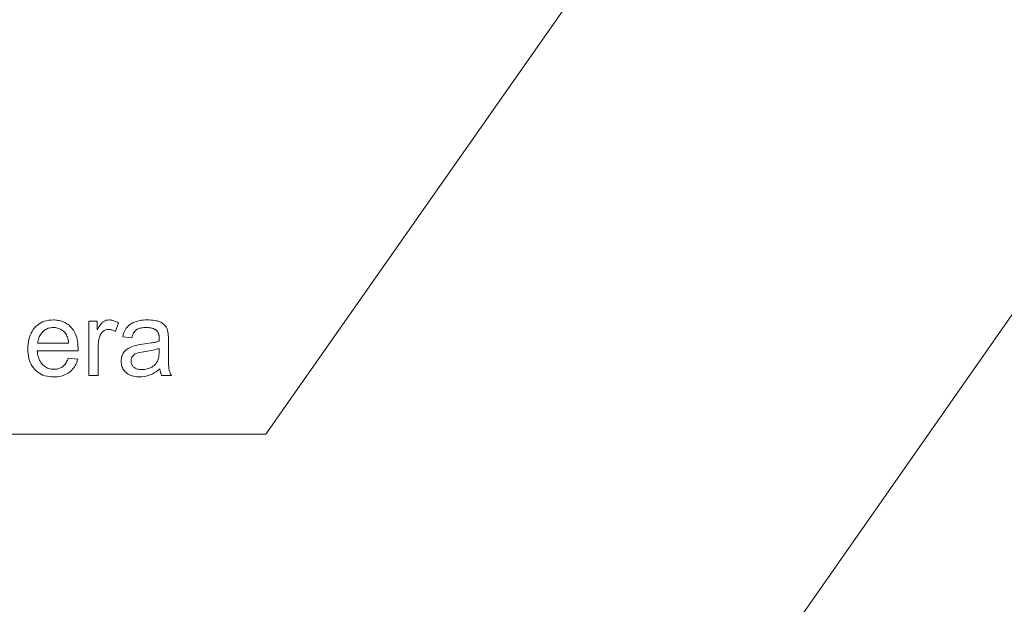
# Model space of a CAD drawing. Extents: x 0 to 841, y 0 to 594.
# Tile 40 of 69: x 450 to 483, y 420 to 439. Entities that reach past the tile are written whole.
import ezdxf

# ---------------------------------------------------------------- set-up
doc = ezdxf.new("R2010")
doc.units = 0

msp = doc.modelspace()

# ---------------------------------------------------------------- linework, layer by layer
at = {"color": 7, "lineweight": 13}
for points in [[(482.138, 459.281), (458.453, 425.48), (433.517, 425.48)], [(500.839, 454.644), (471.318, 412.394), (451.435, 412.394)]]:
    msp.add_lwpolyline(points, dxfattribs=at)
for points in [[(452.211, 428.253), (450.855, 428.253), (450.861, 428.194), (450.868, 428.139), (450.879, 428.086), (450.892, 428.036), (450.908, 427.988), (450.926, 427.944), (450.947, 427.902), (450.971, 427.863), (450.998, 427.827), (451.027, 427.794), (451.058, 427.764), (451.091, 427.737), (451.125, 427.713), (451.161, 427.693), (451.198, 427.675), (451.237, 427.661), (451.278, 427.65), (451.32, 427.642), (451.363, 427.637), (451.408, 427.636), (451.443, 427.637), (451.476, 427.639), (451.508, 427.644), (451.539, 427.651), (451.57, 427.659), (451.598, 427.669), (451.626, 427.681), (451.653, 427.695), (451.679, 427.711), (451.703, 427.729), (451.726, 427.748), (451.749, 427.77), (451.77, 427.793), (451.789, 427.818), (451.808, 427.845), (451.826, 427.874), (451.843, 427.905), (451.858, 427.938), (451.872, 427.973), (451.885, 428.009), (452.201, 427.97), (452.184, 427.915), (452.165, 427.862), (452.143, 427.812), (452.119, 427.764), (452.092, 427.72), (452.063, 427.678), (452.031, 427.638), (451.996, 427.601), (451.959, 427.567), (451.92, 427.535), (451.878, 427.506), (451.834, 427.48), (451.788, 427.458), (451.74, 427.438), (451.689, 427.421), (451.637, 427.408), (451.583, 427.397), (451.527, 427.389), (451.468, 427.385), (451.408, 427.383), (451.328, 427.386), (451.252, 427.393), (451.179, 427.406), (451.11, 427.423), (451.045, 427.446), (450.983, 427.473), (450.925, 427.506), (450.87, 427.543), (450.819, 427.586), (450.771, 427.633), (450.727, 427.685), (450.688, 427.74), (450.654, 427.8), (450.624, 427.862), (450.599, 427.929), (450.578, 427.999), (450.562, 428.073), (450.551, 428.15), (450.544, 428.231), (450.542, 428.316), (450.544, 428.4), (450.551, 428.481), (450.562, 428.558), (450.577, 428.633), (450.597, 428.704), (450.622, 428.771), (450.651, 428.836), (450.684, 428.897), (450.722, 428.955), (450.764, 429.01), (450.811, 429.061), (450.861, 429.106), (450.914, 429.146), (450.971, 429.18), (451.032, 429.21), (451.097, 429.234), (451.165, 429.252), (451.237, 429.266), (451.312, 429.274), (451.391, 429.276), (451.43, 429.275), (451.469, 429.273), (451.508, 429.268), (451.547, 429.262), (451.585, 429.254), (451.623, 429.245), (451.661, 429.234), (451.698, 429.221), (451.735, 429.206), (451.772, 429.189), (451.808, 429.171), (451.843, 429.15), (451.877, 429.126), (451.91, 429.1), (451.942, 429.072), (451.972, 429.041), (452.002, 429.008), (452.03, 428.972), (452.057, 428.934), (452.083, 428.893), (452.108, 428.849), (452.129, 428.801), (452.148, 428.748), (452.165, 428.691), (452.179, 428.629), (452.191, 428.563), (452.2, 428.492), (452.206, 428.417), (452.21, 428.337)], [(453.557, 429.179), (453.451, 428.896), (453.428, 428.909), (453.405, 428.92), (453.383, 428.93), (453.36, 428.939), (453.338, 428.946), (453.316, 428.952), (453.293, 428.956), (453.271, 428.96), (453.249, 428.962), (453.228, 428.962), (453.194, 428.961), (453.162, 428.956), (453.132, 428.949), (453.103, 428.938), (453.076, 428.924), (453.051, 428.907), (453.027, 428.887), (453.005, 428.864), (452.985, 428.837), (452.967, 428.808), (452.95, 428.776), (452.935, 428.741), (452.921, 428.704), (452.91, 428.665), (452.9, 428.623), (452.892, 428.578), (452.886, 428.531), (452.882, 428.482), (452.879, 428.43), (452.878, 428.376), (452.878, 427.426), (452.571, 427.426), (452.571, 429.235), (452.851, 429.235), (452.851, 428.962), (452.857, 428.962), (452.888, 429.022), (452.92, 429.075), (452.954, 429.122), (452.989, 429.163), (453.027, 429.198), (453.066, 429.226), (453.107, 429.248), (453.15, 429.264), (453.195, 429.273), (453.241, 429.276), (453.273, 429.275), (453.304, 429.272), (453.335, 429.267), (453.367, 429.261), (453.398, 429.252), (453.43, 429.241), (453.462, 429.229), (453.493, 429.214), (453.525, 429.198)], [(455.313, 427.426), (454.991, 427.426), (454.982, 427.444), (454.974, 427.462), (454.967, 427.482), (454.959, 427.503), (454.953, 427.524), (454.947, 427.547), (454.941, 427.571), (454.936, 427.596), (454.932, 427.622), (454.928, 427.649), (454.866, 427.599), (454.802, 427.554), (454.738, 427.514), (454.673, 427.479), (454.607, 427.45), (454.54, 427.426), (454.471, 427.407), (454.402, 427.394), (454.332, 427.386), (454.261, 427.383), (454.205, 427.385), (454.151, 427.389), (454.1, 427.396), (454.051, 427.406), (454.005, 427.419), (453.961, 427.435), (453.919, 427.454), (453.88, 427.475), (453.843, 427.499), (453.809, 427.527), (453.778, 427.556), (453.75, 427.588), (453.725, 427.621), (453.703, 427.656), (453.685, 427.693), (453.67, 427.732), (453.659, 427.772), (453.65, 427.815), (453.645, 427.859), (453.644, 427.905), (453.645, 427.949), (453.65, 427.992), (453.658, 428.033), (453.669, 428.073), (453.684, 428.11), (453.701, 428.147), (453.722, 428.181), (453.746, 428.215), (453.773, 428.246), (453.803, 428.276), (453.837, 428.304), (453.876, 428.33), (453.92, 428.355), (453.968, 428.377), (454.021, 428.397), (454.079, 428.416), (454.141, 428.432), (454.208, 428.447), (454.28, 428.459), (454.356, 428.47), (454.643, 428.512), (454.674, 428.517), (454.705, 428.523), (454.734, 428.529), (454.762, 428.535), (454.789, 428.541), (454.815, 428.547), (454.84, 428.554), (454.863, 428.561), (454.886, 428.568), (454.907, 428.575), (454.907, 428.602), (454.907, 428.627), (454.907, 428.651), (454.906, 428.673), (454.905, 428.693), (454.904, 428.712), (454.903, 428.729), (454.902, 428.745), (454.9, 428.758), (454.899, 428.771), (454.897, 428.782), (454.894, 428.794), (454.891, 428.805), (454.887, 428.817), (454.882, 428.829), (454.877, 428.841), (454.871, 428.853), (454.864, 428.865), (454.856, 428.877), (454.848, 428.889), (454.84, 428.901), (454.83, 428.913), (454.819, 428.924), (454.807, 428.934), (454.794, 428.945), (454.78, 428.954), (454.765, 428.963), (454.749, 428.972), (454.733, 428.98), (454.715, 428.988), (454.696, 428.995), (454.675, 429.002), (454.654, 429.007), (454.631, 429.012), (454.607, 429.016), (454.581, 429.02), (454.555, 429.022), (454.527, 429.024), (454.498, 429.025), (454.467, 429.026), (454.429, 429.025), (454.392, 429.023), (454.356, 429.019), (454.322, 429.014), (454.29, 429.007), (454.26, 428.999), (454.231, 428.99), (454.204, 428.979), (454.178, 428.966), (454.154, 428.952), (454.132, 428.936), (454.111, 428.918), (454.092, 428.897), (454.074, 428.873), (454.057, 428.847), (454.042, 428.819), (454.029, 428.788), (454.017, 428.754), (454.006, 428.718), (453.997, 428.679), (453.697, 428.719), (453.708, 428.773), (453.723, 428.824), (453.74, 428.873), (453.761, 428.919), (453.785, 428.962), (453.812, 429.002), (453.842, 429.04), (453.875, 429.075), (453.911, 429.107), (453.951, 429.136), (453.993, 429.163), (454.039, 429.187), (454.087, 429.208), (454.139, 429.226), (454.194, 429.241), (454.251, 429.254), (454.312, 429.264), (454.376, 429.271), (454.443, 429.275), (454.513, 429.276), (454.577, 429.275), (454.637, 429.272), (454.693, 429.268), (454.746, 429.261), (454.796, 429.252), (454.842, 429.242), (454.885, 429.229), (454.924, 429.215), (454.959, 429.198), (454.992, 429.18), (455.021, 429.16), (455.048, 429.14), (455.073, 429.118), (455.095, 429.096), (455.115, 429.074), (455.133, 429.05), (455.148, 429.025), (455.161, 429), (455.171, 428.974), (455.179, 428.947), (455.186, 428.919), (455.192, 428.889), (455.197, 428.858), (455.202, 428.825), (455.206, 428.791), (455.209, 428.755), (455.211, 428.718), (455.213, 428.679), (455.214, 428.638), (455.214, 428.596), (455.214, 428.183), (455.214, 428.11), (455.215, 428.042), (455.216, 427.979), (455.217, 427.921), (455.218, 427.868), (455.219, 427.82), (455.221, 427.777), (455.224, 427.739), (455.226, 427.706), (455.229, 427.677), (455.232, 427.652), (455.237, 427.626), (455.242, 427.601), (455.249, 427.575), (455.257, 427.55), (455.266, 427.525), (455.276, 427.5), (455.287, 427.475), (455.3, 427.451)], [(451.896, 428.505), (451.891, 428.559), (451.883, 428.61), (451.872, 428.657), (451.859, 428.702), (451.843, 428.743), (451.825, 428.781), (451.804, 428.817), (451.78, 428.849), (451.754, 428.878), (451.724, 428.904), (451.694, 428.927), (451.662, 428.948), (451.63, 428.966), (451.598, 428.982), (451.565, 428.995), (451.531, 429.006), (451.497, 429.015), (451.462, 429.021), (451.427, 429.024), (451.391, 429.026), (451.348, 429.024), (451.307, 429.02), (451.268, 429.013), (451.23, 429.002), (451.194, 428.989), (451.159, 428.973), (451.125, 428.955), (451.094, 428.933), (451.063, 428.908), (451.035, 428.881), (451.008, 428.851), (450.983, 428.819), (450.961, 428.786), (450.941, 428.751), (450.924, 428.714), (450.909, 428.676), (450.896, 428.636), (450.886, 428.594), (450.878, 428.551), (450.872, 428.505)], [(454.907, 428.222), (454.907, 428.333), (454.858, 428.318), (454.807, 428.302), (454.753, 428.288), (454.698, 428.274), (454.64, 428.261), (454.58, 428.249), (454.518, 428.237), (454.454, 428.226), (454.387, 428.216), (454.319, 428.206), (454.253, 428.195), (454.194, 428.179), (454.142, 428.16), (454.096, 428.137), (454.058, 428.109), (454.027, 428.078), (454.002, 428.042), (453.985, 428.003), (453.975, 427.959), (453.971, 427.912), (453.972, 427.888), (453.975, 427.864), (453.98, 427.841), (453.986, 427.819), (453.995, 427.798), (454.005, 427.778), (454.017, 427.759), (454.031, 427.741), (454.047, 427.723), (454.065, 427.706), (454.084, 427.691), (454.106, 427.677), (454.129, 427.665), (454.153, 427.655), (454.179, 427.646), (454.207, 427.638), (454.236, 427.633), (454.267, 427.629), (454.3, 427.626), (454.334, 427.625), (454.379, 427.627), (454.423, 427.631), (454.466, 427.638), (454.507, 427.647), (454.548, 427.659), (454.587, 427.674), (454.626, 427.692), (454.663, 427.712), (454.699, 427.735), (454.734, 427.761), (454.767, 427.79), (454.797, 427.823), (454.822, 427.86), (454.845, 427.9), (454.864, 427.944), (454.88, 427.992), (454.892, 428.044), (454.9, 428.1), (454.906, 428.159)]]:
    msp.add_lwpolyline(points, close=True, dxfattribs=at)

doc.saveas('drawing.dxf')
